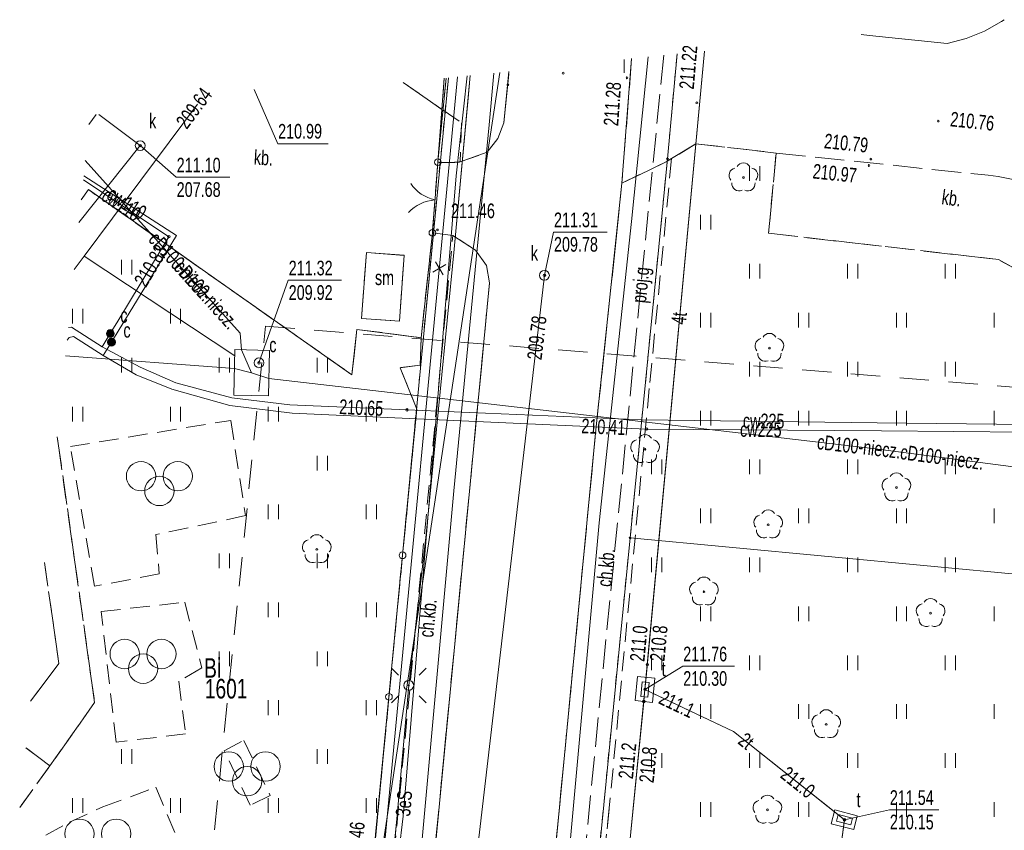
# Model space of a CAD drawing. Header units: millimetres. Extents: x 6874 to 479855, y -393105 to -20937.
# Tile 32 of 42: x 248591 to 298880, y -314323 to -272904. Entities that reach past the tile are written whole.
import ezdxf

# ---------------------------------------------------------------- set-up
doc = ezdxf.new("R2010")
doc.units = ezdxf.units.MM
doc.header["$MEASUREMENT"] = 0
for name, pattern in [('2_OTKC', [1500, 1000, -500]), ('2_OTKJ', [2000, 1500, -500]), ('2_OTKU', [2000, 1500, -500]), ('2_OTSZ', [1500, 1000, -500]), ('2_OTZI', [1500, 1000, -500]), ('2_OTZT', [1500, 1000, -500]), ('3_SUPP_P', [2000, 1500, -500]), ('4', [2500, 1500, -1000]), ('EGUG', [1000, 500, -500])]:
    doc.linetypes.add(name, pattern=pattern)
doc.layers.add('Nowe_Rysunki i obrazki_Nr_pióra__1', color=7, linetype='Continuous', lineweight=13)
doc.styles.add('STYL_AUTOMATYCZNY_1', font='arial.ttf', dxfattribs={"width": 0.7})

msp = doc.modelspace()

# ---------------------------------------------------------------- linework, layer by layer
at = {"layer": 'Nowe_Rysunki i obrazki_Nr_pióra__1', "color": 7, "linetype": '2_OTZI', "lineweight": 13}
for p, q in [((297861, -273493), (298733, -273005)), ((298733, -273005), (298869, -272904)), ((296934, -273865), (297861, -273493)), ((295966, -274116), (291567, -273668)), ((295966, -274116), (296934, -273865)), ((251738, -282102), (252098, -281586)), ((252098, -281586), (265558, -291046)), ((265558, -291046), (265818, -288726)), ((265818, -288726), (269088, -289156)), ((269088, -289156), (269048, -290556)), ((269048, -290556), (268028, -290686)), ((268028, -290686), (268868, -292806)), ((268868, -292806), (264668, -336428)), ((251178, -294716), (259368, -293376)), ((259368, -293376), (260128, -298246)), ((252418, -307786), (250510, -294218)), ((252418, -301856), (251178, -294716)), ((260128, -298246), (255548, -299216)), ((255548, -299216), (255718, -301216)), ((249861, -300632), (250588, -305806)), ((255718, -301216), (252418, -301856)), ((252748, -303146), (257018, -302666)), ((257018, -302666), (257898, -306026)), ((253518, -309816), (252748, -303146)), ((250588, -305806), (249142, -307728)), ((257898, -306026), (256718, -306706)), ((256718, -306706), (257068, -309396)), ((250138, -311026), (252418, -307786)), ((257068, -309396), (253518, -309816)), ((259038, -310256), (260038, -309726)), ((260038, -309726), (261388, -312546)), ((260368, -313036), (259038, -310256)), ((248591, -313158), (250138, -311026)), ((252838, -313126), (255548, -312126)), ((255548, -312126), (256558, -314536)), ((261388, -312546), (260368, -313036)), ((251128, -313906), (252838, -313126)), ((248618, -315306), (251128, -313906))]:
    msp.add_line(p, q, dxfattribs=at)
at = {"layer": 'Nowe_Rysunki i obrazki_Nr_pióra__1', "color": 7, "linetype": '2_OTKJ', "lineweight": 13}
for p, q in [((297861, -273493), (298733, -273005)), ((298733, -273005), (298869, -272904)), ((296934, -273865), (297861, -273493)), ((295966, -274116), (291567, -273668)), ((295966, -274116), (296934, -273865)), ((279845, -274894), (279353, -281255)), ((273322, -278169), (273579, -275550)), ((273322, -278169), (273012, -278982)), ((273012, -278982), (272466, -279681)), ((281884, -280002), (283118, -279246)), ((283118, -279246), (287228, -279716)), ((272466, -279681), (271087, -280171)), ((281611, -280171), (281884, -280002)), ((287228, -279716), (298048, -280856)), ((269952, -280188), (269670, -283793)), ((279353, -281255), (281611, -280171)), ((298048, -280856), (298568, -280916)), ((298568, -280916), (300080, -281227)), ((278003, -294039), (279353, -281255)), ((270716, -283930), (269670, -283793)), ((270716, -283930), (271874, -284675)), ((271874, -284675), (272434, -285471)), ((272434, -285471), (272587, -286355)), ((267744, -336653), (272587, -286355)), ((275277, -322295), (278003, -294039))]:
    msp.add_line(p, q, dxfattribs=at)
at = {"layer": 'Nowe_Rysunki i obrazki_Nr_pióra__1', "color": 7, "linetype": 'Continuous', "lineweight": 13}
for p, q in [((283568, -274505), (280527, -307123)), ((280585, -306506), (283568, -274505)), ((279353, -281255), (279845, -274894)), ((279458, -275626), (279458, -274935)), ((279458, -275626), (279458, -274935)), ((279842, -283217), (280689, -274806)), ((282163, -274652), (281678, -280016)), ((273322, -278169), (273579, -275550)), ((273106, -275599), (264648, -331546)), ((264668, -336426), (270485, -275874)), ((270955, -275824), (264798, -340466)), ((270379, -275885), (269952, -280188)), ((270158, -277485), (270279, -275895)), ((271597, -275757), (270774, -284628)), ((271449, -275773), (270888, -280886)), ((271472, -277100), (271597, -275757)), ((272561, -278274), (272810, -275630)), ((260568, -276476), (261768, -279251)), ((257678, -277213), (251883, -284985)), ((269952, -280188), (270158, -277485)), ((270774, -284628), (271472, -277100)), ((252489, -277756), (252128, -278255)), ((254746, -279340), (252639, -277741)), ((270759, -296983), (272561, -278274)), ((273322, -278169), (273012, -278982)), ((273012, -278982), (272466, -279681)), ((251620, -283271), (254746, -279340)), ((254748, -279336), (256588, -280956)), ((261768, -279251), (264347, -279251)), ((251940, -280104), (259860, -288918)), ((272466, -279681), (271087, -280171)), ((281678, -280016), (279768, -299386)), ((269860, -281368), (269952, -280188)), ((285866, -281133), (285866, -280383)), ((286391, -281133), (286391, -280383)), ((251842, -281080), (256207, -283993)), ((256595, -283937), (251862, -280882)), ((256588, -280956), (259329, -280956)), ((270888, -280886), (268178, -313606)), ((265558, -291046), (252098, -281586)), ((269743, -282863), (269860, -281368)), ((278003, -294039), (279353, -281255)), ((269670, -283793), (269762, -282614)), ((283366, -283633), (283366, -282883)), ((283891, -283633), (283891, -282883)), ((278192, -298613), (279842, -283217)), ((256207, -283993), (254304, -287145)), ((254372, -287588), (256595, -283937)), ((269670, -283793), (269088, -289156)), ((270716, -283930), (269670, -283793)), ((270716, -283930), (271874, -284675)), ((275398, -285966), (275858, -283756)), ((275858, -283756), (278599, -283756)), ((270774, -284628), (269357, -299204)), ((270065, -291917), (270774, -284628)), ((251883, -284985), (251377, -285664)), ((259575, -290083), (251883, -284985)), ((266298, -284801), (266046, -288164)), ((268227, -284942), (266298, -284801)), ((267983, -288305), (268227, -284942)), ((271874, -284675), (272434, -285471)), ((253786, -285931), (253786, -285181)), ((254311, -285931), (254311, -285181)), ((270355, -285418), (269692, -285798)), ((269833, -285277), (270214, -285939)), ((272434, -285471), (272587, -286355)), ((285866, -286133), (285866, -285383)), ((286391, -286133), (286391, -285383)), ((290866, -286133), (290866, -285383)), ((291391, -286133), (291391, -285383)), ((295866, -286133), (295866, -285383)), ((296391, -286133), (296391, -285383)), ((275393, -285970), (266078, -365973)), ((260811, -290436), (262308, -286217)), ((262308, -286217), (265022, -286217)), ((267744, -336653), (272587, -286355)), ((254304, -287145), (253606, -288300)), ((253669, -288741), (254372, -287588)), ((251286, -288431), (251286, -287681)), ((251811, -288431), (251811, -287681)), ((256286, -288431), (256286, -287681)), ((256811, -288431), (256811, -287681)), ((283366, -288633), (283366, -287883)), ((283891, -288633), (283891, -287883)), ((288366, -288633), (288366, -287883)), ((288891, -288633), (288891, -287883)), ((293366, -288633), (293366, -287883)), ((293891, -288633), (293891, -287883)), ((298366, -288633), (298366, -287883)), ((251076, -288638), (251232, -288610)), ((251232, -288610), (252805, -289627)), ((253606, -288300), (253218, -288942)), ((266046, -288164), (267983, -288305)), ((251114, -289136), (251010, -289287)), ((251342, -289086), (251114, -289136)), ((252863, -290065), (251342, -289086)), ((253218, -288942), (252805, -289627)), ((253279, -289381), (253669, -288741)), ((259860, -288918), (259919, -289769)), ((265818, -288726), (265558, -291046)), ((269088, -289156), (265818, -288726)), ((269048, -290556), (269088, -289156)), ((252805, -289627), (254749, -290658)), ((252863, -290065), (253279, -289381)), ((259559, -290729), (250930, -290075)), ((254544, -291047), (252863, -290065)), ((259529, -292089), (259582, -289761)), ((259582, -289761), (261348, -289802)), ((259919, -289769), (260438, -290945)), ((261348, -289802), (261295, -292130)), ((253786, -290931), (253786, -290181)), ((254311, -290931), (254311, -290181)), ((254749, -290658), (256563, -291455)), ((258786, -290931), (258786, -290181)), ((259311, -290931), (259311, -290181)), ((263786, -290931), (263786, -290181)), ((264311, -290931), (264311, -290181)), ((268028, -290686), (269048, -290556)), ((285866, -291133), (285866, -290383)), ((286391, -291133), (286391, -290383)), ((290866, -291133), (290866, -290383)), ((291391, -291133), (291391, -290383)), ((295866, -291133), (295866, -290383)), ((296391, -291133), (296391, -290383)), ((256366, -291783), (254544, -291047)), ((260438, -290945), (259559, -290729)), ((261316, -291240), (260438, -290945)), ((268868, -292806), (268028, -290686)), ((256563, -291455), (259426, -292218)), ((276656, -293009), (261316, -291240)), ((259322, -292613), (256366, -291783)), ((261295, -292130), (259529, -292089)), ((269357, -299204), (270065, -291917)), ((262511, -293013), (259322, -292613)), ((259426, -292218), (262384, -292587)), ((262384, -292587), (268378, -292841)), ((251286, -293431), (251286, -292681)), ((251811, -293431), (251811, -292681)), ((256286, -293431), (256286, -292681)), ((256811, -293431), (256811, -292681)), ((261286, -293431), (261286, -292681)), ((261811, -293431), (261811, -292681)), ((268505, -293281), (262511, -293013)), ((266286, -293431), (266286, -292681)), ((266811, -293431), (266811, -292681)), ((268868, -292806), (268149, -300272)), ((268378, -292841), (280389, -293352)), ((292168, -294817), (276656, -293009)), ((283366, -293633), (283366, -292883)), ((283891, -293633), (283891, -292883)), ((288366, -293633), (288366, -292883)), ((288891, -293633), (288891, -292883)), ((293366, -293633), (293366, -292883)), ((293891, -293633), (293891, -292883)), ((298366, -293633), (298366, -292883)), ((280608, -293823), (268505, -293281)), ((280389, -293352), (292387, -293495)), ((292387, -293495), (303488, -293627)), ((275277, -322295), (278003, -294039)), ((292607, -293916), (280608, -293823)), ((303844, -294003), (292607, -293916)), ((263786, -295931), (263786, -295181)), ((264311, -295931), (264311, -295181)), ((304645, -296456), (292168, -294817)), ((280866, -296133), (280866, -295383)), ((281391, -296133), (281391, -295383)), ((285866, -296133), (285866, -295383)), ((286391, -296133), (286391, -295383)), ((290866, -296133), (290866, -295383)), ((291391, -296133), (291391, -295383)), ((295866, -296133), (295866, -295383)), ((296391, -296133), (296391, -295383)), ((269097, -315336), (270759, -296983)), ((261286, -298431), (261286, -297681)), ((261811, -298431), (261811, -297681)), ((266286, -298431), (266286, -297681)), ((266811, -298431), (266811, -297681)), ((283366, -298633), (283366, -297883)), ((283891, -298633), (283891, -297883)), ((288366, -298633), (288366, -297883)), ((288891, -298633), (288891, -297883)), ((293366, -298633), (293366, -297883)), ((293891, -298633), (293891, -297883)), ((298366, -298633), (298366, -297883)), ((276716, -314740), (278192, -298613)), ((268464, -306920), (269357, -299204)), ((279768, -299386), (276128, -336196)), ((343948, -305436), (279768, -299386)), ((258786, -300931), (258786, -300181)), ((259311, -300931), (259311, -300181)), ((263786, -300931), (263786, -300181)), ((264311, -300931), (264311, -300181)), ((268149, -300272), (267453, -307503)), ((280866, -301133), (280866, -300383)), ((281391, -301133), (281391, -300383)), ((285866, -301133), (285866, -300383)), ((286391, -301133), (286391, -300383)), ((290866, -301133), (290866, -300383)), ((291391, -301133), (291391, -300383)), ((295866, -301133), (295866, -300383)), ((296391, -301133), (296391, -300383)), ((261286, -303431), (261286, -302681)), ((261811, -303431), (261811, -302681)), ((266286, -303431), (266286, -302681)), ((266811, -303431), (266811, -302681)), ((283366, -303633), (283366, -302883)), ((283891, -303633), (283891, -302883)), ((288366, -303633), (288366, -302883)), ((288891, -303633), (288891, -302883)), ((293366, -303633), (293366, -302883)), ((293891, -303633), (293891, -302883)), ((298366, -303633), (298366, -302883)), ((258786, -305931), (258786, -305181)), ((259311, -305931), (259311, -305181)), ((263786, -305931), (263786, -305181)), ((264311, -305931), (264311, -305181)), ((280866, -306133), (280866, -305383)), ((281391, -306133), (281391, -305383)), ((285866, -306133), (285866, -305383)), ((286391, -306133), (286391, -305383)), ((290866, -306133), (290866, -305383)), ((291391, -306133), (291391, -305383)), ((295866, -306133), (295866, -305383)), ((296391, -306133), (296391, -305383)), ((267934, -306390), (267580, -306036)), ((268994, -306390), (269348, -306036)), ((280527, -307123), (282459, -305937)), ((282459, -305937), (285092, -305937)), ((280023, -307696), (280146, -306462)), ((280146, -306462), (281031, -306550)), ((280389, -306733), (280317, -307480)), ((280737, -306767), (280389, -306733)), ((280527, -307123), (280585, -306506)), ((281031, -306550), (280908, -307784)), ((268464, -306920), (267232, -320575)), ((267848, -313747), (268464, -306920)), ((280527, -307123), (278270, -329837)), ((280527, -307123), (280466, -307740)), ((280527, -307123), (280954, -307326)), ((280527, -307123), (285054, -309273)), ((280665, -307513), (280737, -306767)), ((261286, -308431), (261286, -307681)), ((261811, -308431), (261811, -307681)), ((266286, -308431), (266286, -307681)), ((267453, -307503), (266757, -314734)), ((266811, -308431), (266811, -307681)), ((267934, -307451), (267580, -307804)), ((268994, -307451), (269348, -307804)), ((280466, -307740), (278510, -327424)), ((280908, -307784), (280023, -307696)), ((280317, -307480), (280665, -307513)), ((280954, -307326), (285054, -309273)), ((283366, -308633), (283366, -307883)), ((283891, -308633), (283891, -307883)), ((288366, -308633), (288366, -307883)), ((288891, -308633), (288891, -307883)), ((293366, -308633), (293366, -307883)), ((293891, -308633), (293891, -307883)), ((298366, -308633), (298366, -307883)), ((285054, -309273), (290192, -313368)), ((285054, -309273), (290715, -313785)), ((253786, -310931), (253786, -310181)), ((254311, -310931), (254311, -310181)), ((263786, -310931), (263786, -310181)), ((264311, -310931), (264311, -310181)), ((280866, -311133), (280866, -310383)), ((281391, -311133), (281391, -310383)), ((285866, -311133), (285866, -310383)), ((286391, -311133), (286391, -310383)), ((290866, -311133), (290866, -310383)), ((291391, -311133), (291391, -310383)), ((295866, -311133), (295866, -310383)), ((296391, -311133), (296391, -310383)), ((251286, -313431), (251286, -312681)), ((251811, -313431), (251811, -312681)), ((256286, -313431), (256286, -312681)), ((256811, -313431), (256811, -312681)), ((261286, -313431), (261286, -312681)), ((261811, -313431), (261811, -312681)), ((266286, -313431), (266286, -312681)), ((266811, -313431), (266811, -312681)), ((283366, -313633), (283366, -312883)), ((283891, -313633), (283891, -312883)), ((288366, -313633), (288366, -312883)), ((288891, -313633), (288891, -312883)), ((290216, -313273), (290037, -313994)), ((291373, -313583), (290216, -313273)), ((290715, -313785), (293010, -313272)), ((293010, -313272), (295534, -313272)), ((293366, -313633), (293366, -312883)), ((293891, -313633), (293891, -312883)), ((298366, -313633), (298366, -312883)), ((268178, -313606), (265338, -336756)), ((266511, -327514), (267848, -313747)), ((290715, -313785), (289848, -320175)), ((290192, -313368), (290715, -313785)), ((290395, -313522), (290308, -313861)), ((291122, -313709), (290395, -313522)), ((290715, -313785), (290666, -314150)), ((291035, -314048), (291122, -313709)), ((291200, -314283), (291373, -313583)), ((290666, -314150), (289916, -319677)), ((290037, -313994), (291200, -314283)), ((290308, -313861), (291035, -314048))]:
    msp.add_line(p, q, dxfattribs=at)
at = {"layer": 'Nowe_Rysunki i obrazki_Nr_pióra__1', "color": 7, "linetype": '3_SUPP_P', "lineweight": 13}
msp.add_line((281485, -274723), (276711, -323048), dxfattribs=at)
at = {"layer": 'Nowe_Rysunki i obrazki_Nr_pióra__1', "color": 7, "linetype": 'EGUG', "lineweight": 13}
for p, q in [((282163, -274652), (281678, -280016)), ((264668, -336426), (270485, -275874)), ((281678, -280016), (279768, -299386)), ((279768, -299386), (276128, -336196))]:
    msp.add_line(p, q, dxfattribs=at)
at = {"layer": 'Nowe_Rysunki i obrazki_Nr_pióra__1', "color": 7, "linetype": '2_OTKC', "lineweight": 13}
for p, q in [((273322, -278169), (273579, -275550)), ((270279, -275895), (270158, -277485)), ((270376, -275885), (270212, -277523)), ((268176, -276115), (270158, -277485)), ((270212, -277523), (271161, -278177)), ((271161, -278177), (271087, -280171)), ((273012, -278982), (273322, -278169)), ((272466, -279681), (273012, -278982)), ((271087, -280171), (272466, -279681)), ((281884, -280002), (280748, -291756)), ((281611, -280171), (281884, -280002)), ((279353, -281255), (281611, -280171)), ((278003, -294039), (279353, -281255)), ((265722, -336505), (270716, -283930)), ((271874, -284675), (270716, -283930)), ((272434, -285471), (271874, -284675)), ((272587, -286355), (272434, -285471)), ((267744, -336653), (272587, -286355)), ((280748, -291756), (278718, -313026)), ((275277, -322295), (278003, -294039)), ((278280, -317223), (278718, -313026))]:
    msp.add_line(p, q, dxfattribs=at)
at = {"layer": 'Nowe_Rysunki i obrazki_Nr_pióra__1', "color": 7, "linetype": '2_OTKU', "lineweight": 13}
for p, q in [((268176, -276115), (270158, -277485)), ((270158, -277485), (269952, -280188)), ((252489, -277756), (252128, -278255)), ((287228, -279716), (286838, -283816)), ((287228, -279716), (298048, -280856)), ((269952, -280188), (269670, -283793)), ((298048, -280856), (298568, -280916)), ((298568, -280916), (300080, -281227)), ((252098, -281586), (251738, -282102)), ((265558, -291046), (252098, -281586)), ((269088, -289156), (269670, -283793)), ((286838, -283816), (298576, -285156)), ((266298, -284796), (266048, -288166)), ((268228, -284946), (266298, -284796)), ((267988, -288306), (268228, -284946)), ((298576, -285156), (299568, -285706)), ((266048, -288166), (267988, -288306)), ((265818, -288726), (265558, -291046)), ((269088, -289156), (265818, -288726)), ((250510, -294218), (252418, -307786)), ((250588, -305806), (249861, -300632)), ((249142, -307728), (250588, -305806)), ((252418, -307786), (250138, -311026)), ((250138, -311026), (248901, -310105))]:
    msp.add_line(p, q, dxfattribs=at)
at = {"layer": 'Nowe_Rysunki i obrazki_Nr_pióra__1', "color": 7, "linetype": '2_OTZT', "lineweight": 13}
for p, q in [((283118, -279246), (281884, -280002)), ((287228, -279716), (283118, -279246)), ((281884, -280002), (280748, -291756)), ((286838, -283816), (287228, -279716)), ((298576, -285156), (286838, -283816)), ((299568, -285706), (298576, -285156)), ((280748, -291756), (278718, -313026)), ((278718, -313026), (278280, -317223))]:
    msp.add_line(p, q, dxfattribs=at)
at = {"layer": 'Nowe_Rysunki i obrazki_Nr_pióra__1', "color": 7, "linetype": '4', "lineweight": 13}
for p, q in [((251985, -378961), (261145, -288561)), ((261145, -288561), (336673, -294713))]:
    msp.add_line(p, q, dxfattribs=at)
at = {"layer": 'Nowe_Rysunki i obrazki_Nr_pióra__1', "color": 7, "linetype": '2_OTSZ', "lineweight": 13}
for p, q in [((251178, -294716), (259368, -293376)), ((259368, -293376), (260128, -298246)), ((252418, -301856), (251178, -294716)), ((260128, -298246), (255548, -299216)), ((255548, -299216), (255718, -301216)), ((255718, -301216), (252418, -301856)), ((252748, -303146), (257018, -302666)), ((257018, -302666), (257898, -306026)), ((253518, -309816), (252748, -303146)), ((257898, -306026), (256718, -306706)), ((256718, -306706), (257068, -309396)), ((257068, -309396), (253518, -309816)), ((259038, -310256), (260038, -309726)), ((260038, -309726), (261388, -312546)), ((248901, -310105), (250138, -311026)), ((260368, -313036), (259038, -310256)), ((250138, -311026), (248591, -313158)), ((252838, -313126), (255548, -312126)), ((255548, -312126), (256558, -314536)), ((261388, -312546), (260368, -313036)), ((251128, -313906), (252838, -313126)), ((248618, -315306), (251128, -313906))]:
    msp.add_line(p, q, dxfattribs=at)
at = {"layer": 'Nowe_Rysunki i obrazki_Nr_pióra__1', "color": 7, "linetype": 'Continuous', "lineweight": 13}
for centre, radius in [((276348, -275636), 45), ((279608, -275876), 45), ((273528, -276236), 45), ((283178, -277146), 45), ((295508, -278086), 45), ((254746, -279340), 250), ((254746, -279340), 62.5), ((269952, -280188), 170), ((281678, -280016), 45), ((292068, -280026), 45), ((291968, -280356), 45), ((285556, -280971), 45), ((269670, -283793), 170), ((269928, -283646), 45), ((256207, -283993), 62.5), ((275393, -285970), 250), ((275393, -285970), 62.5), ((253218, -288942), 200), ((253218, -288942), 175), ((253218, -288942), 150), ((253218, -288942), 125), ((253218, -288942), 100), ((253218, -288942), 75), ((253218, -288942), 50), ((253218, -288942), 25), ((253218, -288942), 7.15), ((253279, -289381), 200), ((253279, -289381), 175), ((253279, -289381), 150), ((253279, -289381), 125), ((253279, -289381), 100), ((253279, -289381), 75), ((253279, -289381), 50), ((253279, -289381), 25), ((253279, -289381), 7.15), ((286884, -289683), 45), ((260811, -290436), 250), ((260811, -290436), 62.5), ((268378, -292841), 62.5), ((280608, -293823), 62.5), ((280530, -294857), 45), ((254789, -296234), 750), ((256664, -296234), 750), ((255726, -296984), 750), ((293370, -296813), 45), ((286820, -298706), 45), ((279768, -299386), 45), ((263766, -299967), 45), ((268149, -300272), 170), ((283540, -302130), 45), ((295114, -303227), 45), ((253954, -305314), 750), ((255829, -305314), 750), ((254892, -306064), 750), ((280645, -305860), 62.5), ((280645, -305860), 62.5), ((268464, -306920), 250), ((268464, -306920), 25), ((280527, -307123), 62.5), ((267453, -307503), 170), ((280466, -307740), 62.5), ((280466, -307740), 62.5), ((289782, -308910), 45), ((259271, -311062), 750), ((261146, -311062), 750), ((260208, -311812), 750), ((286779, -313276), 45), ((251644, -314497), 750), ((253519, -314497), 750), ((290715, -313785), 62.5)]:
    msp.add_circle(centre, radius, dxfattribs=at)
at = {"layer": 'Nowe_Rysunki i obrazki_Nr_pióra__1', "color": 7, "linetype": '2_OTKJ', "lineweight": 13}
msp.add_arc((270423, -273759), 6446, 265.8071, 275.9092, dxfattribs=at)
at = {"layer": 'Nowe_Rysunki i obrazki_Nr_pióra__1', "color": 7, "linetype": 'Continuous', "lineweight": 13}
for centre, radius, start, end in [((270423, -273759), 6446, 265.8071, 275.9092), ((285199, -280855), 375, 102.1445, 221.86), ((285556, -280596), 375, 30.1401, 149.8599), ((285913, -280855), 375, 318.14, 77.8555), ((270231, -280162), 2000, 213.5083, 257.5827), ((285336, -281275), 375, 174.1482, 293.8542), ((285776, -281275), 375, 246.1458, 5.8518), ((269922, -284112), 2000, 93.4716, 137.546), ((286884, -289308), 375, 30.1401, 149.8599), ((286527, -289567), 375, 102.1445, 221.86), ((287241, -289567), 375, 318.14, 77.8555), ((286664, -289987), 375, 174.1482, 293.8542), ((287104, -289987), 375, 246.1458, 5.8518), ((280530, -294482), 375, 30.1401, 149.8599), ((280173, -294741), 375, 102.1445, 221.86), ((280887, -294741), 375, 318.14, 77.8555), ((280310, -295161), 375, 174.1482, 293.8542), ((280750, -295161), 375, 246.1458, 5.8518), ((293370, -296438), 375, 30.1401, 149.8599), ((293013, -296697), 375, 102.1445, 221.86), ((293727, -296697), 375, 318.14, 77.8555), ((293150, -297117), 375, 174.1482, 293.8542), ((293590, -297117), 375, 246.1458, 5.8518), ((286820, -298331), 375, 30.1401, 149.8599), ((286463, -298590), 375, 102.1445, 221.86), ((287176, -298590), 375, 318.14, 77.8555), ((286599, -299010), 375, 174.1482, 293.8542), ((287040, -299010), 375, 246.1458, 5.8518), ((263409, -299851), 375, 102.1445, 221.86), ((263766, -299592), 375, 30.1401, 149.8599), ((264123, -299851), 375, 318.14, 77.8555), ((263546, -300271), 375, 174.1482, 293.8542), ((263986, -300271), 375, 246.1458, 5.8518), ((283183, -302014), 375, 102.1445, 221.86), ((283540, -301755), 375, 30.1401, 149.8599), ((283897, -302014), 375, 318.14, 77.8555), ((283320, -302434), 375, 174.1482, 293.8542), ((283760, -302434), 375, 246.1458, 5.8518), ((295114, -302852), 375, 30.1401, 149.8599), ((294757, -303111), 375, 102.1445, 221.86), ((295471, -303111), 375, 318.14, 77.8555), ((294894, -303531), 375, 174.1482, 293.8542), ((295334, -303531), 375, 246.1458, 5.8518), ((289782, -308535), 375, 30.1401, 149.8599), ((289425, -308794), 375, 102.1445, 221.86), ((290139, -308794), 375, 318.14, 77.8555), ((289562, -309214), 375, 174.1482, 293.8542), ((290002, -309214), 375, 246.1458, 5.8518), ((286779, -312901), 375, 30.1401, 149.8599), ((286422, -313160), 375, 102.1445, 221.86), ((287136, -313160), 375, 318.14, 77.8555), ((286559, -313580), 375, 174.1482, 293.8542), ((286999, -313580), 375, 246.1458, 5.8518)]:
    msp.add_arc(centre, radius, start, end, dxfattribs=at)

# ---------------------------------------------------------------- texts
at = {"layer": 'Nowe_Rysunki i obrazki_Nr_pióra__1', "color": 7, "linetype": 'Continuous', "lineweight": 13, "char_height": 750, "attachment_point": 7, "style": 'STYL_AUTOMATYCZNY_1'}
for s, insert, rotation in [('\\A1;{\\pql;\\fArial|b0|i0|c238|p0;\\W0.700000;211.22}', (283016, -276482), 85), ('\\A1;{\\pql;\\fArial|b0|i0|c238|p0;\\W0.700000;209.64}', (257134, -278548), 53.29), ('\\A1;{\\pql;\\fArial|b0|i0|c238|p0;\\W0.700000;211.28}', (279168, -278356), 86), ('\\A1;{\\pql;\\fArial|b0|i0|c238|p0;\\W0.700000;210.76}', (296088, -278358), 354), ('\\A1;{\\pql;\\fArial|b0|i0|c238|p0;\\W0.700000;210.79}', (289649, -279475), 354), ('\\A1;{\\pql;\\fArial|b0|i0|c238|p0;\\W0.700000;kb.}', (260534, -280318), 356.7905), ('\\A1;{\\pql;\\fArial|b0|i0|c238|p0;\\W0.700000;210.97}', (289065, -281020), 354), ('\\A1;{\\pql;\\fArial|b0|i0|c238|p0;\\W0.700000;kb.}', (295647, -282341), 352.5394), ('\\A1;{\\pql;\\fArial|b0|i0|c238|p0;\\W0.700000;cw110}', (252694, -282089), 326.2813), ('\\A1;{\\pql;\\fArial|b0|i0|c238|p0;\\W0.700000;cw110}', (252963, -282028), 327.1586), ('\\A1;{\\pql;\\fArial|b0|i0|c238|p0;\\W0.700000;211.46}', (270618, -283056), 360), ('\\A1;{\\pql;\\fArial|b0|i0|c238|p0;\\W0.700000;cD100-niecz.}', (255107, -284176), 311.9374), ('\\A1;{\\pql;\\fArial|b0|i0|c238|p0;\\W0.700000;210.83}', (255043, -286628), 58.865), ('\\A1;{\\pql;\\fArial|b0|i0|c238|p0;\\W0.700000;cD100-niecz.}', (256398, -285613), 311.9374), ('\\A1;{\\pql;\\fArial|b0|i0|c238|p0;\\W0.700000;proj.g}', (280804, -287427), 84.4501), ('\\A1;{\\pql;\\fArial|b0|i0|c238|p0;\\W0.700000;209.78}', (275254, -290317), 83.36), ('\\A1;{\\pql;\\fArial|b0|i0|c238|p0;\\W0.700000;4t}', (282625, -288503), 84.672), ('\\A1;{\\pql;\\fArial|b0|i0|c238|p0;\\W0.700000;210.65}', (264899, -293061), 357.573), ('\\A1;{\\pql;\\fArial|b0|i0|c238|p0;\\W0.700000;cw225}', (285525, -293780), 359.3172), ('\\A1;{\\pql;\\fArial|b0|i0|c238|p0;\\W0.700000;210.41}', (277265, -294040), 357.434), ('\\A1;{\\pql;\\fArial|b0|i0|c238|p0;\\W0.700000;cw225}', (285380, -294226), 359.5559), ('\\A1;{\\pql;\\fArial|b0|i0|c238|p0;\\W0.700000;cD100-niecz.}', (289288, -294850), 353.3519), ('\\A1;{\\pql;\\fArial|b0|i0|c238|p0;\\W0.700000;cD100-niecz.}', (293530, -295365), 352.5162), ('\\A1;{\\pql;\\fArial|b0|i0|c238|p0;\\W0.700000;ch.kb.}', (278818, -301907), 84.373), ('\\A1;{\\pql;\\fArial|b0|i0|c238|p0;\\W0.700000;ch.kb.}', (269722, -304493), 84.5), ('\\A1;{\\pql;\\fArial|b0|i0|c238|p0;\\W0.700000;211.0}', (280507, -305728), 84.675), ('\\A1;{\\pql;\\fArial|b0|i0|c238|p0;\\W0.700000;210.8}', (281528, -305719), 84.675), ('\\A1;{\\pql;\\fArial|b0|i0|c238|p0;\\W0.700000;211.1}', (281170, -307820), 334.587), ('\\A1;{\\pql;\\fArial|b0|i0|c238|p0;\\W0.700000;2t}', (285220, -309866), 321.4438), ('\\A1;{\\pql;\\fArial|b0|i0|c238|p0;\\W0.700000;211.2}', (279910, -311722), 84.326), ('\\A1;{\\pql;\\fArial|b0|i0|c238|p0;\\W0.700000;210.8}', (280979, -311925), 84.326), ('\\A1;{\\pql;\\fArial|b0|i0|c238|p0;\\W0.700000;211.0}', (287382, -311599), 321.444), ('\\A1;{\\pql;\\fArial|b0|i0|c238|p0;\\W0.700000;3eS}', (268544, -313633), 85.2653), ('\\A1;{\\pql;\\fArial|b0|i0|c238|p0;\\W0.700000;211.46}', (266000, -316163), 84)]:
    msp.add_mtext(s, dxfattribs=dict(at, insert=insert, rotation=rotation))
at = {"layer": 'Nowe_Rysunki i obrazki_Nr_pióra__1', "color": 7, "linetype": 'Continuous', "lineweight": 13, "attachment_point": 7, "style": 'STYL_AUTOMATYCZNY_1'}
for s, insert, char_height in [('\\A1;{\\pql;\\fArial|b0|i0|c238|p0;\\W0.700000;k}', (255197, -278451), 750), ('\\A1;{\\pql;\\fArial|b0|i0|c238|p0;\\W0.700000;210.99}', (261790, -278992), 750), ('\\A1;{\\pql;\\fArial|b0|i0|c238|p0;\\W0.700000;211.10}', (256610, -280719), 750), ('\\A1;{\\pql;\\fArial|b0|i0|c238|p0;\\W0.700000;207.68}', (256610, -281969), 750), ('\\A1;{\\pql;\\fArial|b0|i0|c238|p0;\\W0.700000;211.31}', (275880, -283519), 750), ('\\A1;{\\pql;\\fArial|b0|i0|c238|p0;\\W0.700000;209.78}', (275880, -284769), 750), ('\\A1;{\\pql;\\fArial|b0|i0|c238|p0;\\W0.700000;k}', (274697, -285209), 750), ('\\A1;{\\pql;\\fArial|b0|i0|c238|p0;\\W0.700000;211.32}', (262330, -285980), 750), ('\\A1;{\\pql;\\fArial|b0|i0|c238|p0;\\W0.700000;sm}', (266737, -286475), 750), ('\\A1;{\\pql;\\fArial|b0|i0|c238|p0;\\W0.700000;209.92}', (262330, -287230), 750), ('\\A1;{\\pql;\\fArial|b0|i0|c238|p0;\\W0.700000;c}', (253735, -288397), 750), ('\\A1;{\\pql;\\fArial|b0|i0|c238|p0;\\W0.700000;c}', (253890, -289158), 750), ('\\A1;{\\pql;\\fArial|b0|i0|c238|p0;\\W0.700000;c}', (261340, -289905), 750), ('\\A1;{\\pql;\\fArial|b0|i0|c238|p0;\\W0.700000;211.76}', (282481, -305700), 750), ('\\A1;{\\pql;\\fArial|b0|i0|c238|p0;\\W0.700000;Bi}', (258011, -306528), 1000), ('\\A1;{\\pql;\\fArial|b0|i0|c238|p0;\\W0.700000;t}', (281380, -306461), 750), ('\\A1;{\\pql;\\fArial|b0|i0|c238|p0;\\W0.700000;210.30}', (282481, -306950), 750), ('\\A1;{\\pql;\\fArial|b0|i0|c238|p0;\\W0.700000;1601}', (258046, -307602), 1000), ('\\A1;{\\pql;\\fArial|b0|i0|c238|p0;\\W0.700000;211.54}', (293032, -313035), 750), ('\\A1;{\\pql;\\fArial|b0|i0|c238|p0;\\W0.700000;t}', (291332, -313146), 750), ('\\A1;{\\pql;\\fArial|b0|i0|c238|p0;\\W0.700000;210.15}', (293032, -314285), 750)]:
    msp.add_mtext(s, dxfattribs=dict(at, insert=insert, char_height=char_height))

doc.saveas('drawing.dxf')
